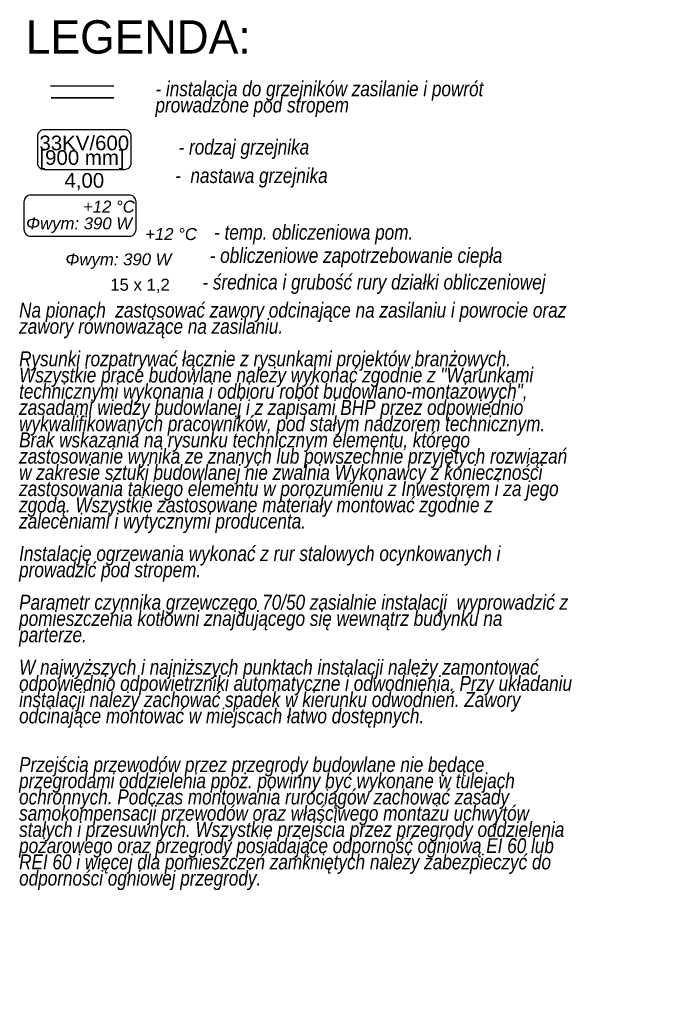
# Model space of a CAD drawing. Header units: millimetres. Extents: x 204754 to 495640, y -178579 to -98814.
# Tile 179 of 179: x 485751 to 495640, y -113589 to -98814. Entities that reach past the tile are written whole.
import ezdxf
from ezdxf.lldxf.tags import DXFTag

# ---------------------------------------------------------------- set-up
doc = ezdxf.new("R2010")
doc.units = ezdxf.units.MM
doc.header["$MEASUREMENT"] = 0
for name, color, linetype in [('IS_Opisy_działek_Therm', 7, 'SOLID'), ('IS_Text_Konstrukcji', 7, 'Continuous'), ('IS_Text_Odbiornikow_Therm', 7, 'Continuous')]:
    doc.layers.add(name, color=color, linetype=linetype)
for name, color, linetype, lineweight in [('IS_Powrót', 5, 'DASH', 35), ('IS_Text_Armatury_Therm', 7, 'Continuous', 35), ('IS_Zasilanie', 1, 'SOLID', 35)]:
    doc.layers.add(name, color=color, linetype=linetype, lineweight=lineweight)
tags = doc.linetypes.add('DASH', pattern=[15, 10, -5]).pattern_tags.tags
tags[6:7] = [DXFTag(74, 4), DXFTag(75, 0), DXFTag(340, '0'), DXFTag(46, 0.0), DXFTag(50, 0.0), DXFTag(44, 0.0), DXFTag(45, 0.0)]
tags[4:5] = [DXFTag(74, 4), DXFTag(75, 0), DXFTag(340, '0'), DXFTag(46, 0.0), DXFTag(50, 0.0), DXFTag(44, 0.0), DXFTag(45, 0.0)]
tags = doc.linetypes.add('SOLID', pattern=[10, 10, 0]).pattern_tags.tags
tags[6:7] = [DXFTag(74, 4), DXFTag(75, 0), DXFTag(340, '0'), DXFTag(46, 0.0), DXFTag(50, 0.0), DXFTag(44, 0.0), DXFTag(45, 0.0)]
tags[4:5] = [DXFTag(74, 4), DXFTag(75, 0), DXFTag(340, '0'), DXFTag(46, 0.0), DXFTag(50, 0.0), DXFTag(44, 0.0), DXFTag(45, 0.0)]

msp = doc.modelspace()

# ---------------------------------------------------------------- linework, layer by layer
at = {"layer": 'IS_Powrót', "ltscale": 10}
msp.add_line((486213, -99809), (487163, -99808), dxfattribs=at)
at = {"layer": 'IS_Text_Konstrukcji', "color": 7, "linetype": 'SOLID'}
msp.add_lwpolyline([(485919, -102063), (487396, -102063, 0.414214), (487499, -101960), (487499, -101548, 0.414214), (487396, -101445), (485919, -101445, 0.414214), (485816, -101548), (485816, -101960, 0.414214), (485919, -102063)], format="xyb", dxfattribs=at)
msp.add_lwpolyline([(485919, -102063), (487396, -102063, 0.414214), (487499, -101960), (487499, -101548, 0.414214), (487396, -101445), (485919, -101445, 0.414214), (485816, -101548), (485816, -101960, 0.414214), (485919, -102063)], format="xyb", dxfattribs=at)
at = {"layer": 'IS_Text_Odbiornikow_Therm', "linetype": 'SOLID'}
msp.add_lwpolyline([(486118, -101061), (487328, -101061, 0.414214), (487427, -100961), (487427, -100565, 0.414214), (487328, -100465), (486118, -100465, 0.414214), (486019, -100565), (486019, -100961, 0.414214), (486118, -101061)], format="xyb", dxfattribs=at)
at = {"layer": 'IS_Zasilanie', "ltscale": 10}
msp.add_line((486224, -99985), (487164, -99984), dxfattribs=at)

# ---------------------------------------------------------------- texts
at = {"layer": 'IS_Opisy_działek_Therm', "ltscale": 10, "insert": (487111, -102914), "char_height": 180, "attachment_point": 7}
msp.add_mtext('\\fArial|b0|i0;15 x 1,2', dxfattribs=at)
at = {"layer": 'IS_Text_Armatury_Therm', "linetype": 'SOLID', "insert": (486423, -101376), "char_height": 219.54, "attachment_point": 7}
msp.add_mtext('\\fArial|b0|i0;4,00  ', dxfattribs=at)
at = {"layer": 'IS_Text_Konstrukcji', "color": 7, "linetype": 'SOLID'}
msp.add_text('LEGENDA:', height=499.5, dxfattribs=at).set_placement((485842, -99322))
at = {"layer": 'IS_Text_Konstrukcji', "color": 7, "linetype": 'SOLID', "attachment_point": 1, "line_spacing_factor": 0.65}
for s, insert, char_height, width in [('\\A1;{\\fArial Narrow|b0|i1|c238|p34;- instalacja do grzejników zasilanie i powrót prowadzone pod stropem}', (487790, -99738), 224.757, 5753.55), ('\\A1;{\\fArial Narrow|b0|i1|c238|p34;- rodzaj grzejnika}', (488137, -100612), 224.76, 8306.82), ('\\A1;{\\fArial Narrow|b0|i1|c238|p34;-  nastawa grzejnika}', (488086, -101040), 224.76, 8306.82), ('\\A1;{\\fArial Narrow|b0|i1|c238|p34; - temp. obliczeniowa pom.}', (488598, -101890), 224.76, 8306.82), ('\\A1;{\\fArial Narrow|b0|i1|c238|p34; - obliczeniowe zapotrzebowanie ciepła}', (488533, -102239), 224.76, 8306.82), ('\\A1;{\\fArial Narrow|b0|i1|c238|p34;- średnica i grubość rury działki obliczeniowej}', (488495, -102638), 224.76, 8306.82), ('\\A1;{\\fArial Narrow|b0|i1|c238|p34;Na pionach  zastosować zawory odcinające na zasilaniu i powrocie oraz zawory równoważące na zasilaniu. \\P\\PRysunki rozpatrywać łącznie z rysunkami projektów branżowych. Wszystkie prace budowlane należy wykonać zgodnie z "Warunkami technicznymi wykonania i odbioru robót budowlano-montażowych", zasadami wiedzy budowlanej i z zapisami BHP przez odpowiednio wykwalifikowanych pracowników, pod stałym nadzorem technicznym. Brak wskazania na rysunku technicznym elementu, którego zastosowanie wynika ze znanych lub powszechnie przyjętych rozwiązań w zakresie sztuki budowlanej nie zwalnia Wykonawcy z konieczności zastosowania takiego elementu w porozumieniu z Inwestorem i za jego zgodą. Wszystkie zastosowane materiały montować zgodnie z zaleceniami i wytycznymi producenta.    \\P\\PInstalację ogrzewania wykonać z rur stalowych ocynkowanych i prowadzić pod stropem. \\P\\PParametr czynnika grzewczego 70/50 zasialnie instalacji  wyprowadzić z pomieszczenia kotłowni znajdującego się wewnątrz budynku na parterze.\\P\\PW najwyższych i najniższych punktach instalacji należy zamontować odpowiednio odpowietrzniki automatyczne i odwodnienia. Przy układaniu instalacji należy zachować spadek w kierunku odwodnień. Zawory odcinające montować w miejscach łatwo dostępnych.\\P\\P\\PPrzejścia przewodów przez przegrody budowlane nie będące przegrodami oddzielenia ppoż. powinny być wykonane w tulejach ochronnych. Podczas montowania rurociągów zachować zasady samokompensacji przewodów oraz właściwego montażu uchwytów stałych i przesuwnych. Wszystkie przejścia przez przegrody oddzielenia pożarowego oraz przegrody posiadające odporność ogniową EI 60 lub REI 60 i więcej dla pomieszczeń zamkniętych należy zabezpieczyć do odporności ogniowej przegrody.}', (485743, -103059), 224.757, 8306.82)]:
    msp.add_mtext(s, dxfattribs=dict(at, insert=insert, char_height=char_height, width=width))
at = {"layer": 'IS_Text_Konstrukcji', "color": 7, "linetype": 'SOLID', "char_height": 179.81}
for s, insert, attachment_point in [('\\fArial|b0|i1;+12 °C', (486702, -101711), 7), ('\\fArial|b0|i1;Φwym: 390 W', (486643, -101780), 2), ('\\fArial|b0|i1;Φwym: 390 W', (486643, -101780), 2), ('\\fArial|b0|i1;+12 °C', (487635, -102123), 7), ('\\fArial|b0|i1;Φwym: 390 W', (487234, -102320), 2)]:
    msp.add_mtext(s, dxfattribs=dict(at, insert=insert, attachment_point=attachment_point))
at = {"layer": 'IS_Text_Odbiornikow_Therm', "linetype": 'SOLID', "char_height": 219.54, "attachment_point": 7}
for s, insert in [('\\fArial|b0|i0;33KV/600', (486048, -100776)), ('{\\fArial|b0|i0|c238|p34;[900 mm]}', (486048, -101058))]:
    msp.add_mtext(s, dxfattribs=dict(at, insert=insert))

doc.saveas('drawing.dxf')
